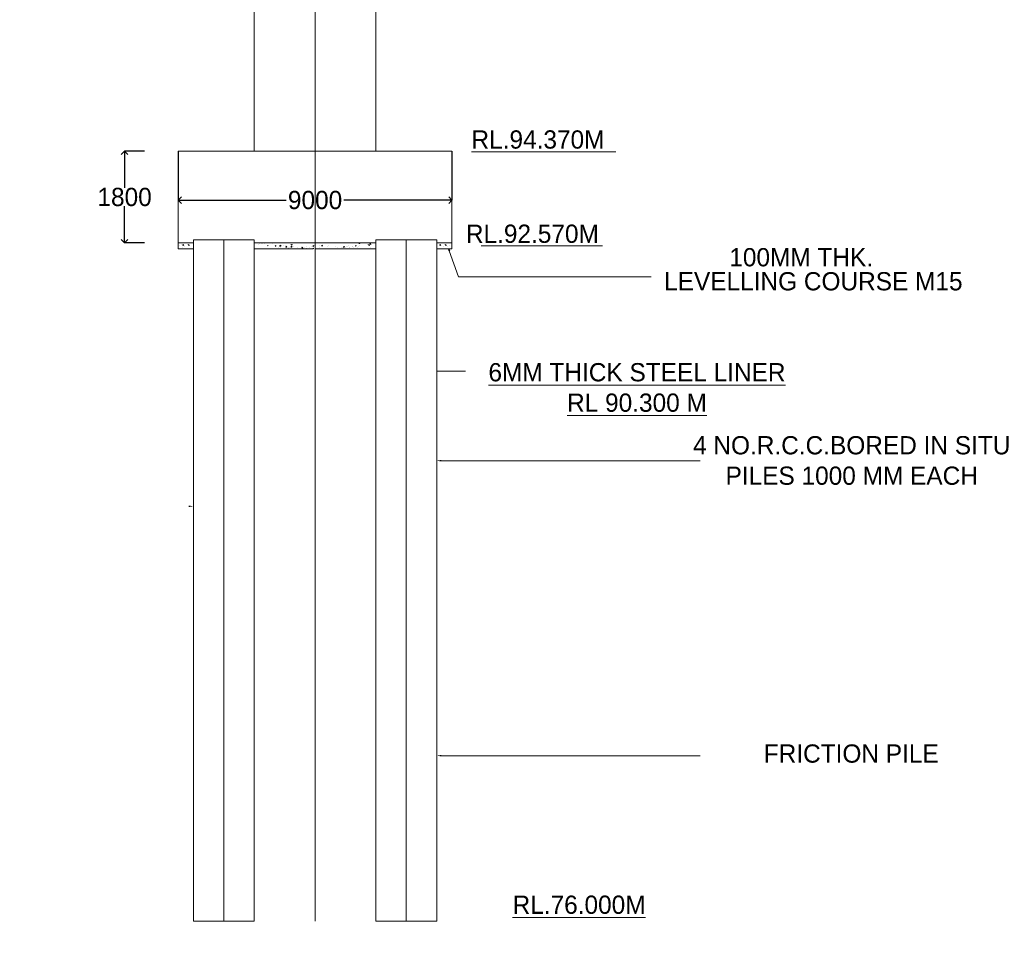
# Model space of a CAD drawing. Header units: millimetres. Extents: x -20950785 to 389010297, y -11535949 to 14056629.
# Tile 57 of 256: x 9399127 to 9431492, y -350569 to -320437. Entities that reach past the tile are written whole.
import ezdxf

# ---------------------------------------------------------------- set-up
doc = ezdxf.new("R2010")
doc.units = ezdxf.units.MM
doc.header["$LTSCALE"] = 60
doc.header["$MEASUREMENT"] = 0
doc.linetypes.add('CENTER', pattern=[2, 1.25, -0.25, 0.25, -0.25])
doc.layers.add('TEXT', color=7, linetype='Continuous')
doc.dimstyles.get("Standard").update_dxf_attribs({"dimtxt": 400, "dimasz": 215, "dimexe": 0.18, "dimexo": 0.0625, "dimgap": 0.09, "dimtad": 0, "dimtih": 1, "dimtoh": 1, "dimdec": 0, "dimzin": 4, "dimdsep": 46, "dimtxsty": 'Standard', "dimblk": 'OPEN90', "dimcen": 0, "dimadec": 0, "dimazin": 1, "dimtfac": 1, "dimtdec": 0, "dimtix": 1, "dimtofl": 0, "dimtmove": 0, "dimatfit": 3, "dimldrblk": 'OPEN30', "dimfxl": 1, "dimtolj": 1, "dimtzin": 0, "dimarcsym": 0})

# ---------------------------------------------------------------- blocks, each defined once
blk = doc.blocks.new('_Open90')
at = {"color": 0, "linetype": 'ByBlock', "lineweight": -2}
for p, q in [((0, 0), (-1, 0)), ((-0.5, 0.5), (0, 0)), ((0, 0), (-0.5, -0.5))]:
    blk.add_line(p, q, dxfattribs=at)
blk = doc.blocks.new('*D1546')
at = {"color": 0, "linetype": 'Continuous', "lineweight": -2, "transparency": 16777216}
for p, q in [((9403233, -324763), (9402575, -324763)), ((9402575, -324978), (9402575, -325968)), ((9402575, -327558), (9402575, -326568)), ((9403233, -327773), (9402575, -327773))]:
    blk.add_line(p, q, dxfattribs=at)
at = {"layer": 'Defpoints', "color": 0, "linetype": 'Continuous', "lineweight": 9, "transparency": 16777216}
for p in [(9403233, -324763), (9402575, -327773), (9403233, -327773)]:
    blk.add_point(p, dxfattribs=at)
at = {"color": 0, "linetype": 'Continuous', "lineweight": -2, "transparency": 16777216, "xscale": 215, "yscale": 215, "zscale": 215}
for p, rotation in [((9402575, -324763), 90), ((9402575, -327773), 270)]:
    blk.add_blockref('_Open90', p, dxfattribs=dict(at, rotation=rotation))
at = {"color": 0, "linetype": 'Continuous', "lineweight": 9, "transparency": 16777216, "insert": (9402575, -326268), "char_height": 400, "attachment_point": 5}
blk.add_mtext('\\A1;{\\H1.5x;1800}', dxfattribs=at)
blk = doc.blocks.new('_Open30')
at = {"color": 0, "linetype": 'ByBlock', "lineweight": -2}
for p, q in [((-1, 0.27), (0, 0)), ((0, 0), (-1, -0.27)), ((0, 0), (-1, 0))]:
    blk.add_line(p, q, dxfattribs=at)
blk = doc.blocks.new('*D1647')
at = {"color": 0, "linetype": 'Continuous', "lineweight": -2, "ltscale": 20, "transparency": 16777216}
for p, q in [((9404336, -324763), (9404336, -326368)), ((9413336, -324763), (9413336, -326368)), ((9404551, -326368), (9407885, -326368)), ((9413121, -326368), (9409786, -326368))]:
    blk.add_line(p, q, dxfattribs=at)
at = {"layer": 'Defpoints', "color": 0, "linetype": 'Continuous', "lineweight": 9, "ltscale": 20, "transparency": 16777216}
for p in [(9404336, -324763), (9413336, -324763), (9413336, -326368)]:
    blk.add_point(p, dxfattribs=at)
at = {"color": 0, "linetype": 'Continuous', "lineweight": -2, "ltscale": 20, "transparency": 16777216, "xscale": 215, "yscale": 215, "zscale": 215, "rotation": 180}
blk.add_blockref('_Open90', (9404336, -326368), dxfattribs=at)
at = {"color": 0, "linetype": 'Continuous', "lineweight": -2, "ltscale": 20, "transparency": 16777216, "xscale": 215, "yscale": 215, "zscale": 215}
blk.add_blockref('_Open90', (9413336, -326368), dxfattribs=at)
at = {"color": 0, "linetype": 'Continuous', "lineweight": 9, "ltscale": 20, "transparency": 16777216, "insert": (9408836, -326368), "char_height": 400, "attachment_point": 5}
blk.add_mtext('\\A1;{\\H1.5x;9000}', dxfattribs=at)

msp = doc.modelspace()

# ---------------------------------------------------------------- hatches: boundary and pattern name
at = {"lineweight": 9, "ltscale": 20}
h = msp.add_hatch(dxfattribs=at)
h.set_pattern_fill('AR-CONC', color=256, scale=100)
h.set_pattern_definition([(50, (7449959.4, -368372.3), (717.26018, -62.75213), [75, -825]), (355, (7449959.4, -368372.3), (-138.75133, 752.19213), [60, -660]), (100.451444, (7450019.2, -368377.56), (578.50885, 689.44), [63.7402, -701.1421]), (46.1842, (7449959.4, -368172.3), (1067.24133, -165.51928), [112.5, -1237.5]), (96.635635, (7450048.3, -368186.1), (934.66195, 974.1186), [95.61034, -1051.71376]), (351.184164, (7449959.4, -368172.3), (934.66195, 974.1186), [90, -990]), (21, (7450059.4, -368222.3), (596.90705, -402.61889), [75, -825]), (326, (7450059.4, -368222.3), (243.31533, 725.15005), [60, -660]), (71.451445, (7450109.15, -368255.9), (840.22238, 322.53115), [63.7402, -701.1421]), (37.5, (7449959.4, -368372.33), (12.159855, 332.893854), [0, -652, 0, -670, 0, -662.5]), (7.5, (7449959.4, -368372.33), (263.06954, 394.41171), [0, -382, 0, -637, 0, -252.5]), (327.5, (7449736.4, -368372.33), (533.822436, -22.554872), [0, -250, 0, -780, 0, -1035]), (317.5, (7449636.4, -368372.33), (583.18617, 100.10498), [0, -325, 0, -518, 0, -735])])
h.paths.add_polyline_path([(9305042.98, -384239.68), (9303042.98, -384239.68), (9303042.98, -392489.68), (9305042.98, -392489.68)])
h.paths.add_polyline_path([(9305063.93, -404820.18), (9309693.04, -404820.18), (9309693.04, -404038.95), (9305063.93, -404038.95)], flags=9)
h.paths.add_polyline_path([(9305063.93, -400320.18), (9309693.04, -400320.18), (9309693.04, -399538.95), (9305063.93, -399538.95)], flags=9)
h.paths.add_polyline_path([(9305063.42, -392571.69), (9309693.54, -392571.69), (9309693.54, -391787.44), (9305063.42, -391787.44)], flags=9)
h.paths.add_polyline_path([(9305063.42, -384321.69), (9309693.54, -384321.69), (9309693.54, -383537.44), (9305063.42, -383537.44)], flags=9)
h.paths.add_polyline_path([(9305063.93, -374820.18), (9309693.04, -374820.18), (9309693.04, -374038.95), (9305063.93, -374038.95)], flags=9)
h.paths.add_polyline_path([(9313973.91, -402653.12), (9318584.89, -402653.12), (9318584.89, -400724.92), (9313973.91, -400724.92)], flags=9)
h.paths.add_polyline_path([(9314193.96, -379995.34), (9316441.95, -379995.34), (9316441.95, -378909.55), (9314193.96, -378909.55)], flags=9)
h.paths.add_polyline_path([(9299891.52, -409948.64), (9314430.04, -409948.64), (9314430.04, -407866.97), (9299891.52, -407866.97)], flags=9)
h.paths.add_polyline_path([(9313830.17, -397406.65), (9318463.31, -397406.65), (9318463.31, -394634.71), (9313830.17, -394634.71)], flags=9)
h.paths.add_polyline_path([(9313498.94, -388715.78), (9318154.59, -388715.78), (9318154.59, -387629.99), (9313498.94, -387629.99)], flags=9)
h.paths.add_polyline_path([(9413985.31, -333598.75), (9424793.98, -333598.75), (9424793.98, -331283.91), (9413985.31, -331283.91)], flags=9)
h.paths.add_polyline_path([(9383405.73, -238638.61), (9388658.05, -238638.61), (9388658.05, -237335.66), (9383405.73, -237335.66)], flags=9)
h.paths.add_polyline_path([(9383489.63, -236841.36), (9388741.94, -236841.36), (9388741.94, -235538.4), (9383489.63, -235538.4)], flags=9)
h.paths.add_polyline_path([(9402505.26, -237732.81), (9408047.7, -237732.81), (9408047.7, -236429.85), (9402505.26, -236429.85)], flags=9)
h.paths.add_polyline_path([(9402428.52, -235857.48), (9407970.97, -235857.48), (9407970.97, -234554.53), (9402428.52, -234554.53)], flags=9)
h.paths.add_polyline_path([(9364133.54, -237732.81), (9369675.99, -237732.81), (9369675.99, -236429.85), (9364133.54, -236429.85)], flags=9)
h.paths.add_polyline_path([(9364056.8, -235857.48), (9369599.25, -235857.48), (9369599.25, -234554.53), (9364056.8, -234554.53)], flags=9)
h.paths.add_polyline_path([(9470139.99, -397353.43), (9566841.73, -397353.43), (9566841.73, -388863.45), (9470139.99, -388863.45)], flags=9)
h.paths.add_polyline_path([(9552010.34, -416787.57), (9561144.66, -416787.57), (9561144.66, -412444.38), (9552010.34, -412444.38)], flags=9)
h.paths.add_polyline_path([(9494166.13, -408126.44), (9580947.88, -408126.44), (9580947.88, -400905.14), (9494166.13, -400905.14)], flags=9)
h.paths.add_polyline_path([(9468893.12, -416988.19), (9488963.93, -416988.19), (9488963.93, -412710.73), (9468893.12, -412710.73)], flags=9)
h.paths.add_polyline_path([(9562715.43, -387910.9), (9568184.34, -387910.9), (9568184.34, -384361.68), (9562715.43, -384361.68)], flags=9)
h.paths.add_polyline_path([(9550938.3, -422794.46), (9563611.71, -422794.46), (9563611.71, -418517), (9550938.3, -418517)], flags=9)
h.paths.add_polyline_path([(9530595.59, -387988.59), (9535656.82, -387988.59), (9535656.82, -384439.38), (9530595.59, -384439.38)], flags=9)
h.paths.add_polyline_path([(9506972.43, -388227.15), (9512305.84, -388227.15), (9512305.84, -384677.93), (9506972.43, -384677.93)], flags=9)
h.paths.add_polyline_path([(9517674.4, -416644.23), (9530433.07, -416644.23), (9530433.07, -412366.77), (9517674.4, -412366.77)], flags=9)
h.paths.add_polyline_path([(9482212.53, -388150.03), (9489933.27, -388150.03), (9489933.27, -384600.81), (9482212.53, -384600.81)], flags=9)
h.paths.add_polyline_path([(9472773.31, -404978.19), (9487585.44, -404978.19), (9487585.44, -400700.74), (9472773.31, -400700.74)], flags=9)
h.paths.add_polyline_path([(9517436.28, -422731.55), (9534382.81, -422731.55), (9534382.81, -418454.09), (9517436.28, -418454.09)], flags=9)
h.paths.add_polyline_path([(9501707.34, -365850.63), (9577753.12, -365850.63), (9577753.12, -240258.29), (9501707.34, -240258.29)], flags=9)
h.paths.add_polyline_path([(9449811.58, -327898.14), (9455063.89, -327898.14), (9455063.89, -326595.19), (9449811.58, -326595.19)], flags=9)
h.paths.add_polyline_path([(9349562.22, -313541.63), (9355104.67, -313541.63), (9355104.67, -312238.68), (9349562.22, -312238.68)], flags=9)
h.paths.add_polyline_path([(9347213.24, -337446.77), (9358569.92, -337446.77), (9358569.92, -335131.32), (9347213.24, -335131.32)], flags=9)
h.paths.add_polyline_path([(9345865.05, -346911.82), (9351992.76, -346911.82), (9351992.76, -345391.7), (9345865.05, -345391.7)], flags=9)
h.paths.add_polyline_path([(9420584.11, -336053.73), (9432408.63, -336053.73), (9432408.63, -333738.49), (9420584.11, -333738.49)], flags=9)
h.paths.add_polyline_path([(9389335.6, -300830.25), (9396075.39, -300830.25), (9396075.39, -299310.14), (9389335.6, -299310.14)], flags=9)
h.paths.add_polyline_path([(9389335.6, -302668.66), (9395463.3, -302668.66), (9395463.3, -301148.54), (9389335.6, -301148.54)], flags=9)
h.paths.add_polyline_path([(9389335.6, -303753.85), (9395463.3, -303753.85), (9395463.3, -302233.73), (9389335.6, -302233.73)], flags=9)
h.paths.add_polyline_path([(9389258.52, -304780.96), (9395386.22, -304780.96), (9395386.22, -303260.85), (9389258.52, -303260.85)], flags=9)
h.paths.add_polyline_path([(9389258.52, -310501.4), (9395386.22, -310501.4), (9395386.22, -308981.29), (9389258.52, -308981.29)], flags=9)
h.paths.add_polyline_path([(9389278.29, -313512.52), (9395405.99, -313512.52), (9395405.99, -311992.4), (9389278.29, -311992.4)], flags=9)
h.paths.add_polyline_path([(9414444.94, -312646.4), (9419697.26, -312646.4), (9419697.26, -311343.44), (9414444.94, -311343.44)], flags=9)
h.paths.add_polyline_path([(9414444.94, -311827.14), (9419697.26, -311827.14), (9419697.26, -310524.18), (9414444.94, -310524.18)], flags=9)
h.paths.add_polyline_path([(9458693.9, -311780.63), (9463946.22, -311780.63), (9463946.22, -310477.67), (9458693.9, -310477.67)], flags=9)
h.paths.add_polyline_path([(9449811.58, -324793.12), (9455063.89, -324793.12), (9455063.89, -323490.17), (9449811.58, -323490.17)], flags=9)
h.paths.add_polyline_path([(9458677.16, -304443.26), (9468516.31, -304443.26), (9468516.31, -303140.3), (9458677.16, -303140.3)], flags=9)
h.paths.add_polyline_path([(9389294.87, -299744.5), (9399134.03, -299744.5), (9399134.03, -298441.55), (9389294.87, -298441.55)], flags=9)
h.paths.add_polyline_path([(9384195.69, -306101.36), (9385794.75, -306101.36), (9385794.75, -305232.72), (9384195.69, -305232.72)], flags=9)
h.paths.add_polyline_path([(9361995.69, -306102.7), (9363594.75, -306102.7), (9363594.75, -305234.06), (9361995.69, -305234.06)], flags=9)
h.paths.add_polyline_path([(9379311.6, -306096.36), (9380910.66, -306096.36), (9380910.66, -305227.72), (9379311.6, -305227.72)], flags=9)
h.paths.add_polyline_path([(9373111.6, -306079.85), (9374710.66, -306079.85), (9374710.66, -305211.22), (9373111.6, -305211.22)], flags=9)
h.paths.add_polyline_path([(9367110.63, -306096.36), (9368709.69, -306096.36), (9368709.69, -305227.72), (9367110.63, -305227.72)], flags=9)
h.paths.add_polyline_path([(9368069.84, -299361.93), (9381531.49, -299361.93), (9381531.49, -298158.97), (9368069.84, -298158.97)], flags=9)
h.paths.add_polyline_path([(9327769.74, -299369.32), (9339071.11, -299369.32), (9339071.11, -298283.53), (9327769.74, -298283.53)], flags=9)
h.paths.add_polyline_path([(9349535.67, -304868.24), (9354787.99, -304868.24), (9354787.99, -303565.28), (9349535.67, -303565.28)], flags=9)
h.paths.add_polyline_path([(9349535.67, -304069.85), (9354787.99, -304069.85), (9354787.99, -302766.9), (9349535.67, -302766.9)], flags=9)
h.paths.add_polyline_path([(9349535.67, -303068.24), (9354787.99, -303068.24), (9354787.99, -301765.28), (9349535.67, -301765.28)], flags=9)
h.paths.add_polyline_path([(9349535.67, -301019.01), (9355312.63, -301019.01), (9355312.63, -299716.06), (9349535.67, -299716.06)], flags=9)
h.paths.add_polyline_path([(9349562.22, -310541.63), (9355104.67, -310541.63), (9355104.67, -309238.68), (9349562.22, -309238.68)], flags=9)
h.paths.add_polyline_path([(9314363.84, -333493.79), (9315925.46, -333493.79), (9315925.46, -332408), (9314363.84, -332408)], flags=9)
h.paths.add_polyline_path([(9312578.34, -333468.87), (9314139.96, -333468.87), (9314139.96, -332383.07), (9312578.34, -332383.07)], flags=9)
h.paths.add_polyline_path([(9308483.9, -361666.38), (9310357.84, -361666.38), (9310357.84, -360363.43), (9308483.9, -360363.43)], flags=9)
h.paths.add_polyline_path([(9302921.17, -361616.25), (9304795.11, -361616.25), (9304795.11, -360313.29), (9302921.17, -360313.29)], flags=9)
h.paths.add_polyline_path([(9297253.55, -361678.38), (9299127.49, -361678.38), (9299127.49, -360375.43), (9297253.55, -360375.43)], flags=9)
h.paths.add_polyline_path([(9414375, -304228.7), (9422572.51, -304228.7), (9422572.51, -301913.66), (9414375, -301913.66)], flags=9)
h.paths.add_polyline_path([(9420153.66, -329503.83), (9430871.25, -329503.83), (9430871.25, -328566.36), (9420153.66, -328566.36)], flags=9)
h.paths.add_polyline_path([(9422296.31, -328713.78), (9427864.34, -328713.78), (9427864.34, -327776.91), (9422296.31, -327776.91)], flags=9)
h.paths.add_polyline_path([(9386464.47, -320159.35), (9397273.14, -320159.35), (9397273.14, -317844.51), (9386464.47, -317844.51)], flags=9)
h.paths.add_polyline_path([(9423429.15, -345029.23), (9429952.39, -345029.23), (9429952.39, -344091.76), (9423429.15, -344091.76)], flags=9)
h.paths.add_polyline_path([(9384096.03, -346811.82), (9390223.73, -346811.82), (9390223.73, -345291.7), (9384096.03, -345291.7)], flags=9)
h.paths.add_polyline_path([(9414451.47, -350037.06), (9420593.74, -350037.06), (9420593.74, -348943.34), (9414451.47, -348943.34)], flags=9)
h.paths.add_polyline_path([(9450756.87, -349829.35), (9456009.19, -349829.35), (9456009.19, -348526.39), (9450756.87, -348526.39)], flags=9)
h.paths.add_polyline_path([(9439290.04, -370630.47), (9449941.3, -370630.47), (9449941.3, -368350.29), (9439290.04, -368350.29)], flags=9)
h.paths.add_polyline_path([(9403273.66, -370710.22), (9413924.92, -370710.22), (9413924.92, -368430.05), (9403273.66, -368430.05)], flags=9)
h.paths.add_polyline_path([(9300516.87, -366701.34), (9314336.53, -366701.34), (9314336.53, -364638.33), (9300516.87, -364638.33)], flags=9)
h.paths.add_polyline_path([(9366166.87, -377213.33), (9381441.23, -377213.33), (9381441.23, -374933.16), (9366166.87, -374933.16)], flags=9)
h.paths.add_polyline_path([(9458693.9, -305386.84), (9464470.86, -305386.84), (9464470.86, -304083.88), (9458693.9, -304083.88)], flags=9)
h.paths.add_polyline_path([(9458693.9, -312730.69), (9463946.22, -312730.69), (9463946.22, -311427.73), (9458693.9, -311427.73)], flags=9)
h.paths.add_polyline_path([(9458693.9, -309729.68), (9463946.22, -309729.68), (9463946.22, -308426.73), (9458693.9, -308426.73)], flags=9)
h.paths.add_polyline_path([(9458693.9, -308328.07), (9463946.22, -308328.07), (9463946.22, -307025.12), (9458693.9, -307025.12)], flags=9)
h.paths.add_polyline_path([(9458693.9, -307328.07), (9463946.22, -307328.07), (9463946.22, -306025.12), (9458693.9, -306025.12)], flags=9)
h.paths.add_polyline_path([(9413637.58, -327941.52), (9418902.39, -327941.52), (9418902.39, -327004.05), (9413637.58, -327004.05)], flags=9)
h.paths.add_polyline_path([(9413747.21, -325010.47), (9418999.53, -325010.47), (9418999.53, -323707.51), (9413747.21, -323707.51)], flags=9)
h.paths.add_polyline_path([(9414444.94, -309343.42), (9419697.26, -309343.42), (9419697.26, -308040.46), (9414444.94, -308040.46)], flags=9)
h.paths.add_polyline_path([(9414444.94, -307355.23), (9419697.26, -307355.23), (9419697.26, -306052.28), (9414444.94, -306052.28)], flags=9)
h.paths.add_polyline_path([(9414444.94, -306355.23), (9419697.26, -306355.23), (9419697.26, -305052.28), (9414444.94, -305052.28)], flags=9)
h.paths.add_polyline_path([(9435421.89, -303639.18), (9442445.6, -303639.18), (9442445.6, -302336.22), (9435421.89, -302336.22)], flags=9)
h.paths.add_polyline_path([(9444509.1, -303573.48), (9452460.41, -303573.48), (9452460.41, -302270.52), (9444509.1, -302270.52)], flags=9)
h.paths.add_polyline_path([(9440938.37, -305167.62), (9443489.38, -305234.39), (9443517.79, -304148.96), (9440966.78, -304082.2)], flags=9)
h.paths.add_polyline_path([(9445404.56, -305111.44), (9455039.44, -305363.61), (9455067.85, -304278.19), (9445432.97, -304026.01)], flags=9)
h.paths.add_polyline_path([(9336379.21, -300679.59), (9336380.03, -300679.59), (9336380.03, -300679.16), (9336379.21, -300679.16)], flags=9)
h.paths.add_polyline_path([(9431205.45, -223146.7), (9442406.76, -223146.7), (9442406.76, -220540.71), (9431205.45, -220540.71)], flags=9)
h.paths.add_polyline_path([(9320824.74, -223405.63), (9337481.44, -223405.63), (9337481.44, -220799.63), (9320824.74, -220799.63)], flags=9)
h.paths.add_polyline_path([(9384386.02, -234040.14), (9392408.29, -234040.14), (9392408.29, -232520.03), (9384386.02, -232520.03)], flags=9)
h.paths.add_polyline_path([(9379703.62, -232981.1), (9388683.04, -232981.1), (9388683.04, -231460.98), (9379703.62, -231460.98)], flags=9)
h.paths.add_polyline_path([(9376996.53, -230478.8), (9400269.53, -230478.8), (9400269.53, -228307.21), (9376996.53, -228307.21)], flags=9)
h.paths.add_polyline_path([(9470544.37, -270483.67), (9490859.26, -270483.67), (9490859.26, -267280.9), (9470544.37, -267280.9)], flags=9)
h.paths.add_polyline_path([(9474828.62, -288268.09), (9487143.87, -288268.09), (9487143.87, -282565.31), (9474828.62, -282565.31)], flags=9)
h.paths.add_polyline_path([(9474732.2, -277679.86), (9487476.8, -277679.86), (9487476.8, -274477.09), (9474732.2, -274477.09)], flags=9)
h.paths.add_polyline_path([(9410656.28, -267478.28), (9413865.91, -267478.28), (9413865.91, -264220.89), (9410656.28, -264220.89)], flags=9)
h.paths.add_polyline_path([(9417374.5, -262541.27), (9423502.2, -262541.27), (9423502.2, -261021.16), (9417374.5, -261021.16)], flags=9)
h.paths.add_polyline_path([(9357966.28, -267478.28), (9361175.91, -267478.28), (9361175.91, -264220.89), (9357966.28, -264220.89)], flags=9)
h.paths.add_polyline_path([(9364308.68, -262578.54), (9370436.39, -262578.54), (9370436.39, -261058.42), (9364308.68, -261058.42)], flags=9)
h.paths.add_polyline_path([(9395823.55, -263660.39), (9401951.25, -263660.39), (9401951.25, -262140.28), (9395823.55, -262140.28)], flags=9)
h.paths.add_polyline_path([(9392117.31, -268734.73), (9395010.72, -268734.73), (9395010.72, -265627.34), (9392117.31, -265627.34)], flags=9)
h.paths.add_polyline_path([(9380823.55, -263660.39), (9386951.25, -263660.39), (9386951.25, -262140.28), (9380823.55, -262140.28)], flags=9)
h.paths.add_polyline_path([(9377117.31, -268734.73), (9380010.72, -268734.73), (9380010.72, -265627.34), (9377117.31, -265627.34)], flags=9)
h.paths.add_polyline_path([(9410098.66, -279536.02), (9410098.66, -272695.17), (9406895.89, -272695.17), (9406895.89, -279536.02)], flags=9)
h.paths.add_polyline_path([(9410098.66, -289005.56), (9410098.66, -283272.14), (9406895.89, -283272.14), (9406895.89, -289005.56)], flags=9)
h.paths.add_polyline_path([(9395098.66, -279536.02), (9395098.66, -272695.17), (9391895.89, -272695.17), (9391895.89, -279536.02)], flags=9)
h.paths.add_polyline_path([(9395098.66, -288979.6), (9395098.66, -283246.18), (9391895.89, -283246.18), (9391895.89, -288979.6)], flags=9)
h.paths.add_polyline_path([(9380098.66, -279536.02), (9380098.66, -272695.17), (9376895.89, -272695.17), (9376895.89, -279536.02)], flags=9)
h.paths.add_polyline_path([(9380098.66, -288991.5), (9380098.66, -283258.08), (9376895.89, -283258.08), (9376895.89, -288991.5)], flags=9)
h.paths.add_polyline_path([(9365098.66, -279536.02), (9365098.66, -272695.17), (9361895.89, -272695.17), (9361895.89, -279536.02)], flags=9)
h.paths.add_polyline_path([(9365098.66, -288955.81), (9365098.66, -283222.39), (9361895.89, -283222.39), (9361895.89, -288955.81)], flags=9)
h.paths.add_polyline_path([(9462598.66, -279536.02), (9462598.66, -272695.17), (9459395.89, -272695.17), (9459395.89, -279536.02)], flags=9)
h.paths.add_polyline_path([(9462598.66, -289622), (9462598.66, -282781.15), (9459395.89, -282781.15), (9459395.89, -289622)], flags=9)
h.paths.add_polyline_path([(9452598.66, -279502.49), (9452598.66, -272661.65), (9449395.89, -272661.65), (9449395.89, -279502.49)], flags=9)
h.paths.add_polyline_path([(9452598.66, -289622), (9452598.66, -282781.15), (9449395.89, -282781.15), (9449395.89, -289622)], flags=9)
h.paths.add_polyline_path([(9290544.37, -270483.67), (9310859.26, -270483.67), (9310859.26, -267280.9), (9290544.37, -267280.9)], flags=9)
h.paths.add_polyline_path([(9294828.62, -288268.09), (9307143.87, -288268.09), (9307143.87, -282565.31), (9294828.62, -282565.31)], flags=9)
h.paths.add_polyline_path([(9294732.2, -277679.86), (9307476.8, -277679.86), (9307476.8, -274477.09), (9294732.2, -274477.09)], flags=9)
h.paths.add_polyline_path([(9442598.66, -279536.02), (9442598.66, -272695.17), (9439395.89, -272695.17), (9439395.89, -279536.02)], flags=9)
h.paths.add_polyline_path([(9442598.66, -289622), (9442598.66, -282781.15), (9439395.89, -282781.15), (9439395.89, -289622)], flags=9)
h.paths.add_polyline_path([(9432598.66, -279536.02), (9432598.66, -272695.17), (9429395.89, -272695.17), (9429395.89, -279536.02)], flags=9)
h.paths.add_polyline_path([(9432598.66, -289622), (9432598.66, -282781.15), (9429395.89, -282781.15), (9429395.89, -289622)], flags=9)
h.paths.add_polyline_path([(9422598.66, -279536.02), (9422598.66, -272695.17), (9419395.89, -272695.17), (9419395.89, -279536.02)], flags=9)
h.paths.add_polyline_path([(9422598.66, -289622), (9422598.66, -282781.15), (9419395.89, -282781.15), (9419395.89, -289622)], flags=9)
h.paths.add_polyline_path([(9412598.66, -279536.02), (9412598.66, -272695.17), (9409395.89, -272695.17), (9409395.89, -279536.02)], flags=9)
h.paths.add_polyline_path([(9412598.66, -288982.31), (9412598.66, -283248.89), (9409395.89, -283248.89), (9409395.89, -288982.31)], flags=9)
h.paths.add_polyline_path([(9402598.66, -279536.02), (9402598.66, -272695.17), (9399395.89, -272695.17), (9399395.89, -279536.02)], flags=9)
h.paths.add_polyline_path([(9402598.66, -289005.56), (9402598.66, -283272.14), (9399395.89, -283272.14), (9399395.89, -289005.56)], flags=9)
h.paths.add_polyline_path([(9392598.66, -279536.02), (9392598.66, -272695.17), (9389395.89, -272695.17), (9389395.89, -279536.02)], flags=9)
h.paths.add_polyline_path([(9392598.66, -288979.6), (9392598.66, -283246.18), (9389395.89, -283246.18), (9389395.89, -288979.6)], flags=9)
h.paths.add_polyline_path([(9382598.66, -279536.02), (9382598.66, -272695.17), (9379395.89, -272695.17), (9379395.89, -279536.02)], flags=9)
h.paths.add_polyline_path([(9382598.66, -288986.09), (9382598.66, -283252.67), (9379395.89, -283252.67), (9379395.89, -288986.09)], flags=9)
h.paths.add_polyline_path([(9372598.66, -279536.02), (9372598.66, -272695.17), (9369395.89, -272695.17), (9369395.89, -279536.02)], flags=9)
h.paths.add_polyline_path([(9372598.66, -288991.5), (9372598.66, -283258.08), (9369395.89, -283258.08), (9369395.89, -288991.5)], flags=9)
h.paths.add_polyline_path([(9362598.66, -279536.02), (9362598.66, -272695.17), (9359395.89, -272695.17), (9359395.89, -279536.02)], flags=9)
h.paths.add_polyline_path([(9362598.66, -288955.81), (9362598.66, -283222.39), (9359395.89, -283222.39), (9359395.89, -288955.81)], flags=9)
h.paths.add_polyline_path([(9352598.66, -279536.02), (9352598.66, -272695.17), (9349395.89, -272695.17), (9349395.89, -279536.02)], flags=9)
h.paths.add_polyline_path([(9352598.66, -288983.39), (9352598.66, -283249.97), (9349395.89, -283249.97), (9349395.89, -288983.39)], flags=9)
h.paths.add_polyline_path([(9342598.66, -279536.02), (9342598.66, -272695.17), (9339395.89, -272695.17), (9339395.89, -279536.02)], flags=9)
h.paths.add_polyline_path([(9342598.66, -288962.3), (9342598.66, -283228.88), (9339395.89, -283228.88), (9339395.89, -288962.3)], flags=9)
h.paths.add_polyline_path([(9332598.66, -279536.02), (9332598.66, -272695.17), (9329395.89, -272695.17), (9329395.89, -279536.02)], flags=9)
h.paths.add_polyline_path([(9332598.66, -289068.28), (9332598.66, -283334.86), (9329395.89, -283334.86), (9329395.89, -289068.28)], flags=9)
h.paths.add_polyline_path([(9322598.66, -279536.02), (9322598.66, -272695.17), (9319395.89, -272695.17), (9319395.89, -279536.02)], flags=9)
h.paths.add_polyline_path([(9322598.66, -288978.52), (9322598.66, -283245.1), (9319395.89, -283245.1), (9319395.89, -288978.52)], flags=9)

# ---------------------------------------------------------------- linework, layer by layer
at = {"color": 7, "linetype": 'Continuous', "lineweight": 9}
for p, q in [((9406835.59, -312404.65), (9406835.59, -324763.29)), ((9410835.59, -312404.65), (9410835.59, -324763.29)), ((9404335.59, -324763.29), (9404335.59, -327972.79)), ((9413335.59, -324763.29), (9404335.59, -324763.29)), ((9408835.59, -324763.29), (9404335.59, -324763.29)), ((9408835.59, -324763.29), (9413335.59, -324763.29)), ((9413335.59, -324763.29), (9413335.59, -327972.79)), ((9413979.88, -324777.18), (9418718.79, -324777.18)), ((9404835.59, -327772.79), (9404335.59, -327772.79)), ((9404461.95, -327840.13), (9404461.95, -327840.13)), ((9404482.62, -327851.67), (9404506.72, -327822.95)), ((9404482.62, -327851.67), (9404512.5, -327854.29)), ((9404512.56, -327854.36), (9404506.78, -327823.02)), ((9404645.44, -327840.13), (9404645.44, -327840.13)), ((9404666.11, -327851.67), (9404690.21, -327822.95)), ((9404666.11, -327851.67), (9404695.99, -327854.29)), ((9404696.05, -327854.36), (9404690.27, -327823.02)), ((9406835.59, -327672.79), (9404835.59, -327672.79)), ((9404835.59, -350068.07), (9404835.59, -327672.79)), ((9406835.59, -350068.07), (9406835.59, -327672.79)), ((9410835.59, -327772.79), (9406835.59, -327772.79)), ((9406897.38, -327778.11), (9406897.38, -327778.11)), ((9406969.3, -327824.78), (9406969.3, -327824.78)), ((9406996.9, -327804.93), (9406996.9, -327804.93)), ((9407075.23, -327806.5), (9407075.23, -327806.5)), ((9407094.47, -327808.3), (9407094.47, -327808.3)), ((9407164.29, -327789.39), (9407164.29, -327789.39)), ((9407249.45, -327772.92), (9407249.45, -327772.92)), ((9407283.83, -327783.37), (9407283.83, -327783.37)), ((9407431.2, -327800.66), (9407431.2, -327800.66)), ((9407519.48, -327883.05), (9407543.58, -327854.32)), ((9407549.42, -327885.73), (9407543.64, -327854.39)), ((9407685.29, -327882.63), (9407709.4, -327853.91)), ((9407715.23, -327885.31), (9407709.45, -327853.97)), ((9408044.33, -327830.55), (9408069.2, -327847.32)), ((9408069.26, -327847.39), (9408079.39, -327817.18)), ((9409046, -327867.32), (9409081.01, -327853.88)), ((9409070.93, -327884.17), (9409081.07, -327853.96)), ((9409937.28, -327851), (9409937.28, -327851)), ((9410161.47, -327779.28), (9410161.47, -327779.28)), ((9410277.77, -327789.34), (9410291.66, -327772.79)), ((9410277.77, -327789.34), (9410307.66, -327791.95)), ((9410307.71, -327792.03), (9410304.16, -327772.79)), ((9410307.07, -327853.45), (9410307.07, -327853.45)), ((9410566.77, -327815.96), (9410566.77, -327815.96)), ((9410572.87, -327839.01), (9410572.87, -327839.01)), ((9410595.03, -327852.09), (9410619.14, -327823.36)), ((9410595.03, -327852.09), (9410624.92, -327854.7)), ((9410624.97, -327854.78), (9410619.19, -327823.44)), ((9410636.4, -327820.71), (9410660.51, -327791.99)), ((9410636.4, -327820.71), (9410666.29, -327823.33)), ((9410666.34, -327823.4), (9410660.56, -327792.06)), ((9410823.48, -327780.75), (9410823.48, -327780.75)), ((9412835.59, -327672.79), (9410835.59, -327672.79)), ((9410835.59, -350068.07), (9410835.59, -327672.79)), ((9412835.59, -350068.07), (9412835.59, -327672.79)), ((9413335.59, -327772.79), (9412835.59, -327772.79)), ((9412910.66, -327840.13), (9412910.66, -327840.13)), ((9412931.33, -327851.67), (9412955.43, -327822.95)), ((9412931.33, -327851.67), (9412961.21, -327854.29)), ((9412961.27, -327854.36), (9412955.49, -327823.02)), ((9413092.23, -327840.13), (9413092.23, -327840.13)), ((9413112.89, -327851.67), (9413137, -327822.95)), ((9413112.89, -327851.67), (9413142.78, -327854.29)), ((9413142.83, -327854.36), (9413137.05, -327823.02)), ((9404835.59, -327972.79), (9404335.59, -327972.79)), ((9404375.29, -327866.35), (9404375.29, -327866.35)), ((9404470.9, -327916.44), (9404470.9, -327916.44)), ((9404505.41, -327856.55), (9404505.41, -327856.55)), ((9404558.78, -327866.35), (9404558.78, -327866.35)), ((9404559.17, -327883.01), (9404559.17, -327883.01)), ((9404688.9, -327856.55), (9404688.9, -327856.55)), ((9408764.52, -327972.79), (9406835.59, -327972.79)), ((9406990.82, -327971.37), (9406990.82, -327971.37)), ((9407257.26, -327869.5), (9407292.27, -327856.06)), ((9407519.48, -327883.05), (9407549.36, -327885.66)), ((9407643.37, -327939.37), (9407643.37, -327939.37)), ((9407657.26, -327869.5), (9407682.14, -327886.28)), ((9407682.19, -327886.35), (9407692.33, -327856.13)), ((9407685.29, -327882.63), (9407715.18, -327885.25)), ((9407701.76, -327931.61), (9407701.76, -327931.61)), ((9407713.6, -327864.31), (9407713.6, -327864.31)), ((9407794.4, -327874.09), (9407794.4, -327874.09)), ((9407863.25, -327875.72), (9407863.25, -327875.72)), ((9407868.07, -327939.01), (9407868.07, -327939.01)), ((9407878.11, -327914.43), (9407902.21, -327885.7)), ((9407878.11, -327914.43), (9407907.99, -327917.04)), ((9407908.05, -327917.11), (9407902.27, -327885.77)), ((9407903.07, -327901.88), (9407903.07, -327901.88)), ((9407934.72, -327969.84), (9407934.72, -327969.84)), ((9407957.78, -327931.42), (9407957.78, -327931.42)), ((9407968.68, -327942.89), (9407968.68, -327942.89)), ((9407993.24, -327922.53), (9407993.24, -327922.53)), ((9408043.92, -327914.01), (9408068.03, -327885.28)), ((9408043.92, -327914.01), (9408073.81, -327916.62)), ((9408073.86, -327916.69), (9408068.08, -327885.35)), ((9408130.16, -327887), (9408130.16, -327887)), ((9408216.79, -327963.54), (9408216.79, -327963.54)), ((9408235.59, -327954.16), (9408235.59, -327954.16)), ((9408250.5, -327928.26), (9408250.5, -327928.26)), ((9408375.67, -327911.78), (9408375.67, -327911.78)), ((9408397.07, -327898.28), (9408397.07, -327898.28)), ((9408402.55, -327945.38), (9408426.66, -327916.66)), ((9408402.55, -327945.38), (9408432.44, -327948)), ((9408432.49, -327948.07), (9408426.71, -327916.73)), ((9408476.48, -327926.05), (9408476.48, -327926.05)), ((9408502.5, -327965.44), (9408502.5, -327965.44)), ((9408565.03, -327886.85), (9408565.03, -327886.85)), ((9408568.54, -327948.96), (9408568.54, -327948.96)), ((9408663.99, -327909.56), (9408663.99, -327909.56)), ((9408733.2, -327890.84), (9408733.2, -327890.84)), ((9408762.89, -327870.59), (9408797.9, -327857.15)), ((9408762.89, -327870.59), (9408787.77, -327887.37)), ((9408764.52, -327972.79), (9408785.29, -327948.03)), ((9408789.89, -327972.79), (9408785.34, -327948.1)), ((9408787.82, -327887.44), (9408797.96, -327857.22)), ((9410835.59, -327972.79), (9408835.59, -327972.79)), ((9408975.06, -327873.05), (9408975.06, -327873.05)), ((9408978.92, -327921.58), (9408978.92, -327921.58)), ((9409046, -327867.32), (9409070.88, -327884.1)), ((9409081.11, -327861.28), (9409081.11, -327861.28)), ((9409241.97, -327884.33), (9409241.97, -327884.33)), ((9409258.36, -327970.82), (9409258.36, -327970.82)), ((9409270.51, -327871.53), (9409270.51, -327871.53)), ((9409508.88, -327895.61), (9409508.88, -327895.61)), ((9409574.13, -327929.25), (9409574.13, -327929.25)), ((9409587.27, -327958.23), (9409587.27, -327958.23)), ((9409699.3, -327912.77), (9409699.3, -327912.77)), ((9409764.57, -327907.37), (9409799.58, -327893.93)), ((9409764.57, -327907.37), (9409789.44, -327924.14)), ((9409775.79, -327906.89), (9409775.79, -327906.89)), ((9409789.5, -327924.22), (9409799.63, -327894)), ((9409843.99, -327923.03), (9409843.99, -327923.03)), ((9409881.28, -327889.07), (9409881.28, -327889.07)), ((9409888.67, -327887.84), (9409888.67, -327887.84)), ((9409956.56, -327918.51), (9409956.56, -327918.51)), ((9409967.22, -327924.72), (9409967.22, -327924.72)), ((9410040.78, -327960.08), (9410040.78, -327960.08)), ((9410054.52, -327885.46), (9410054.52, -327885.46)), ((9410081.73, -327902.03), (9410081.73, -327902.03)), ((9410100.31, -327913.44), (9410100.31, -327913.44)), ((9410151.63, -327868.41), (9410186.64, -327854.97)), ((9410151.63, -327868.41), (9410176.51, -327885.19)), ((9410176.56, -327885.26), (9410186.7, -327855.05)), ((9410234.13, -327935.99), (9410234.13, -327935.99)), ((9410271.09, -327877.1), (9410271.09, -327877.1)), ((9410655.42, -327963.94), (9410655.42, -327963.94)), ((9410669.96, -327915.19), (9410669.96, -327915.19)), ((9410767.96, -327958.55), (9410767.96, -327958.55)), ((9410817.41, -327947.2), (9410817.41, -327947.2)), ((9412824, -327866.35), (9412824, -327866.35)), ((9413335.59, -327972.79), (9412835.59, -327972.79)), ((9412954.11, -327856.55), (9412954.11, -327856.55)), ((9413005.57, -327866.35), (9413005.57, -327866.35)), ((9413062.62, -327908.75), (9413062.62, -327908.75)), ((9413135.68, -327856.55), (9413135.68, -327856.55)), ((9413187.79, -327892.27), (9413187.79, -327892.27)), ((9413227.1, -327972.79), (9413261.23, -328026.01)), ((9413227.1, -327972.79), (9413233.76, -328035.66)), ((9413233.76, -328035.66), (9413261.23, -328026.01)), ((9413247.49, -328030.84), (9413549.6, -328890.77)), ((9413250.97, -327872.32), (9413250.97, -327872.32)), ((9414292.27, -327867.49), (9418281.28, -327867.49)), ((9413549.6, -328890.77), (9413849.7, -328890.77)), ((9413849.7, -328890.77), (9419880.79, -328890.77)), ((9413778.43, -331989.31), (9412835.59, -331989.31)), ((9412985.59, -334934.72), (9421496.21, -334934.72)), ((9404835.59, -335586.8), (9404835.59, -335045.21)), ((9412985.59, -344631.52), (9421496.21, -344631.52)), ((9429137.58, -344664.66), (9429137.4, -344664.66)), ((9404835.59, -350068.07), (9406835.59, -350068.07)), ((9410835.59, -350068.07), (9412835.59, -350068.07))]:
    msp.add_line(p, q, dxfattribs=at)
at = {"color": 7, "linetype": 'Continuous', "lineweight": 9, "ltscale": 20}
msp.add_line((9419880.79, -328890.77), (9413849.7, -328890.77), dxfattribs=at)
at = {"color": 7, "linetype": 'Continuous', "lineweight": 9}
for points in [[(9412985.59, -334909.72), (9412985.59, -334959.72), (9412835.59, -334934.72)], [(9404685.59, -336407.01), (9404685.59, -336457.01), (9404835.59, -336432.01)], [(9412985.59, -344606.52), (9412985.59, -344656.52), (9412835.59, -344631.52)]]:
    msp.add_solid(points, dxfattribs=at)
at = {"layer": 'TEXT', "color": 7, "linetype": 'CENTER', "lineweight": 9, "ltscale": 1000}
msp.add_line((9408835.59, -306123.65), (9408835.59, -350068.07), dxfattribs=at)
at = {"layer": 'TEXT', "color": 7, "linetype": 'Continuous', "lineweight": 9, "ltscale": 1000}
for p, q in [((9405835.59, -350068.07), (9405835.59, -327672.79)), ((9406835.59, -327672.79), (9406835.59, -350068.07)), ((9410835.59, -327672.79), (9410835.59, -350068.07)), ((9411835.59, -350068.07), (9411835.59, -327672.79))]:
    msp.add_line(p, q, dxfattribs=at)

# ---------------------------------------------------------------- texts
at = {"color": 7, "linetype": 'Continuous', "lineweight": 9}
for s, p in [('RL.92.570M', (9413793.83, -327772.79)), ('100MM THK.', (9422452.46, -328545.14)), ('LEVELLING COURSE M15', (9420309.9, -329335.1)), ('FRICTION PILE', (9423585.4, -344860.5))]:
    msp.add_text(s, height=600, dxfattribs=at).set_placement(p)
at = {"color": 7, "linetype": 'Continuous', "lineweight": 9, "char_height": 600}
for s, insert, width, attachment_point in [('RL.94.370M', (9413977.8, -324074.71), 3864.4837, 1), ('\\A1;{\\L6MM THICK STEEL LINER RL 90.300 M }', (9419417.25, -332529.84), 10591.5491, 5), ('\\A1;4 NO.R.C.C.BORED IN SITU PILES 1000 MM EACH', (9426476.02, -334930.46), 11584.4081, 5), ('{\\LRL.76.000M}', (9415329.17, -349230.13), 3864.4837, 1)]:
    msp.add_mtext(s, dxfattribs=dict(at, insert=insert, width=width, attachment_point=attachment_point))

# ---------------------------------------------------------------- dimensions: what is measured, and where the dimension line sits
at = {"color": 7, "linetype": 'Continuous', "lineweight": 9}
dim = msp.add_linear_dim(base=(9402575.22, -327772.79), p1=(9403232.91, -324763.29), p2=(9403232.91, -327772.79), angle=90, text='{\\H1.5x;1800}', dimstyle='Standard', dxfattribs=at)
dim.commit()
dim.dimension.update_dxf_attribs({"geometry": '*D1546', "text_midpoint": (9402575.22, -326268.04)})
at = {"color": 7, "linetype": 'Continuous', "lineweight": 9, "ltscale": 20}
dim = msp.add_linear_dim(base=(9413335.59, -326368.04), p1=(9404335.59, -324763.29), p2=(9413335.59, -324763.29), text='{\\H1.5x;<>}', dimstyle='Standard', dxfattribs=at)
dim.commit()
dim.dimension.update_dxf_attribs({"geometry": '*D1647', "text_midpoint": (9408835.59, -326368.04)})

doc.saveas('drawing.dxf')
